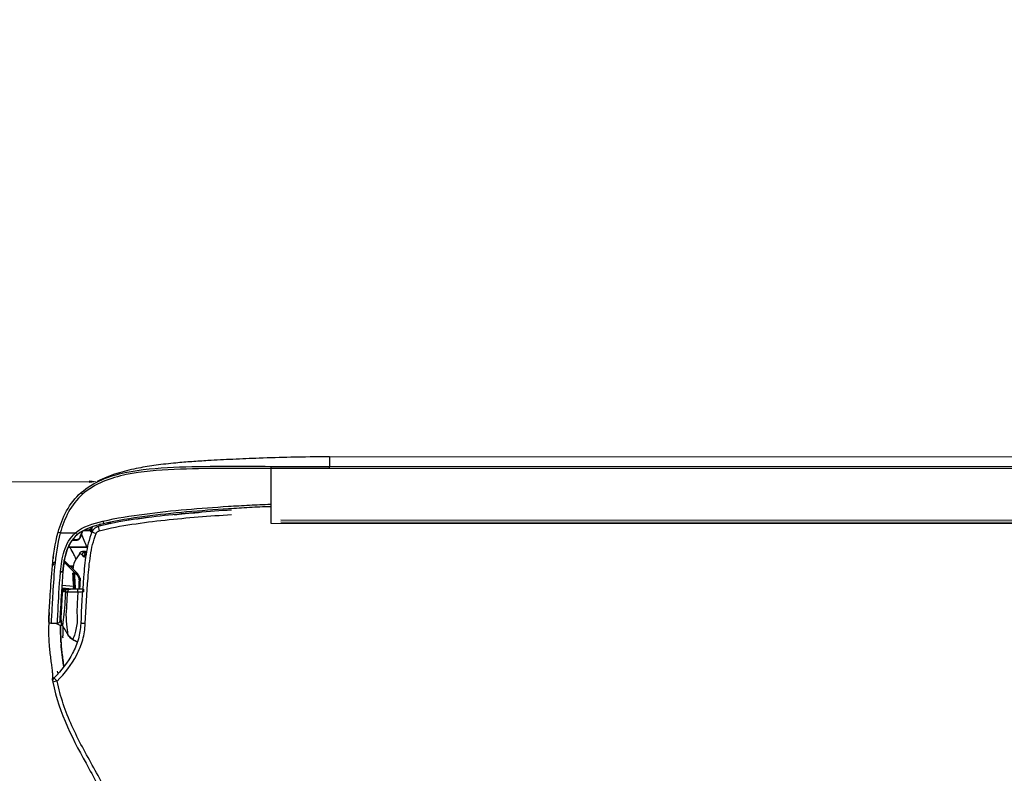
# Model space of a CAD drawing. Header units: millimetres. Extents: x -424979 to 718034, y -72486 to 344972.
# Tile 216 of 256: x 584740 to 585234, y 145477 to 145855. Entities that reach past the tile are written whole.
import ezdxf
from ezdxf import colors
from ezdxf.entities.mleader import LeaderData, LeaderLine
from ezdxf.math import Vec2, Vec3
from ezdxf.xclip import XClip

# ---------------------------------------------------------------- set-up
doc = ezdxf.new("R2010")
doc.units = ezdxf.units.MM
doc.header["$MEASUREMENT"] = 0
doc.header["$XCLIPFRAME"] = 0
doc.layers.add('IS_KLIM Opis_Średnice', color=7, linetype='Continuous', lineweight=9)
doc.layers.add('SKAN - RZUT_7_0_Nr_pióra__1', color=7, linetype='Continuous', lineweight=13)
doc.layers.add('IS_KLIM_urządzenia', color=3, linetype='Continuous')
doc.layers.add('Rysunki i obrazki', color=7, linetype='Continuous')
picture_1 = doc.add_image_def('image7.tif', size_in_pixel=(14115, 7016))

# ---------------------------------------------------------------- blocks, each defined once
blk = doc.blocks.new('Rysunek_7_7', base_point=(-247133.12, 120862.67))
at = {"layer": 'SKAN - RZUT_7_0_Nr_pióra__1', "color": 7, "lineweight": 13}
image = blk.add_image(picture_1, insert=(-306883.09, 91162.66), size_in_units=(119499.94, 59400.02), dxfattribs=at)
image.set_boundary_path([(-0.5, -0.5), (14114.5, 7015.5)])
blk = doc.blocks.new('G$CFEA986A8')
at = {"layer": 'IS_KLIM_urządzenia', "linetype": 'Continuous'}
for p, q in [((960.8, 27.59), (960.8, 27.59)), ((960.8, 27.59), (960.8, 27.58)), ((960.8, 27.58), (960.8, 27.58)), ((962.82, 27.01), (965.29, 26.79)), ((965.33, 27.29), (963.06, 27.49)), ((965.34, 27.5), (963.25, 27.5)), ((963.62, 27.59), (963.77, 27.59)), ((963.77, 27.59), (963.62, 27.59)), ((963.62, 27.59), (963.62, 27.59)), ((963.62, 27.59), (963.62, 27.59)), ((963.78, 27.59), (963.64, 27.59)), ((963.65, 27.59), (963.64, 27.59)), ((963.64, 27.59), (963.65, 27.59)), ((964.65, 27.59), (963.77, 27.59)), ((964.65, 27.59), (963.78, 27.59)), ((963.81, 27.59), (964.11, 27.59)), ((964.11, 27.59), (963.81, 27.59)), ((964.65, 27.59), (963.82, 27.59)), ((963.82, 27.59), (963.82, 27.59)), ((963.96, 27.59), (964.65, 27.59)), ((963.96, 27.59), (963.96, 27.59)), ((964.65, 27.59), (963.96, 27.59)), ((963.96, 27.59), (964.65, 27.59)), ((963.96, 27.59), (963.96, 27.59)), ((964.65, 27.59), (963.96, 27.59)), ((964.64, 27.59), (964.65, 27.59)), ((965.15, 28.07), (964.65, 27.59)), ((964.65, 27.59), (965.09, 28)), ((965.09, 28), (964.65, 27.59)), ((965.08, 27.99), (964.65, 27.59)), ((964.66, 27.6), (964.65, 27.59)), ((964.65, 27.59), (964.66, 27.6)), ((964.65, 27.59), (964.65, 27.59)), ((964.65, 27.58), (964.65, 27.59)), ((964.65, 27.59), (964.65, 27.59)), ((964.65, 27.59), (964.65, 27.59)), ((964.65, 27.59), (964.65, 27.59)), ((964.65, 27.59), (964.65, 27.59)), ((964.65, 27.59), (964.65, 27.59)), ((964.65, 27.59), (964.65, 27.59)), ((964.65, 27.58), (964.65, 27.58)), ((965.08, 28), (964.75, 27.68)), ((964.76, 27.69), (965.08, 27.99)), ((965.13, 27.95), (965.13, 27.96)), ((965.13, 27.94), (965.13, 27.94)), ((965.13, 27.94), (965.13, 27.94)), ((962.04, 24.32), (962.13, 24.22)), ((962.13, 24.22), (964.85, 21.51)), ((962.13, 24.22), (962.49, 24.22)), ((962.49, 24.22), (962.22, 24.49)), ((964.88, 21.83), (962.49, 24.22)), ((962.49, 24.22), (962.63, 24.22)), ((46.52, 13.96), (921.55, 13.84)), ((48.58, 13.7), (919.48, 13.58)), ((919.48, 13.06), (48.58, 13.18)), ((921.53, 13.84), (921.53, 2.34)), ((58.74, 2.46), (909.33, 2.34)), ((58.73, 0), (909.33, -0.12)), ((909.33, 1.87), (58.74, 1.98))]:
    blk.add_line(p, q, dxfattribs=at)
for centre, radius, start, end in [((966.23, 46.82), 1, 314.7826, 11.7219), ((965.57, 23.69), 0.5, 174.3028, 174.8572)]:
    blk.add_arc(centre, radius, start, end, dxfattribs=at)
at = {"layer": 'IS_KLIM_urządzenia', "linetype": 'Continuous', "extrusion": (0, 0, -1)}
for centre, start, end in [((-966.24, 34.23), 2.819, 90), ((-967.54, 34.23), 90, 182.7932)]:
    blk.add_arc(centre, 0.5, start, end, dxfattribs=at)
at = {"layer": 'IS_KLIM_urządzenia', "linetype": 'Continuous'}
for centre, major_axis, ratio, start_param, end_param in [((966.23, 46.82), (-0.979, -0.203), 0.056856, 1.631801, 3.141593), ((966.23, 46.82), (-0.704, 0.71), 0.020204, 3.141593, 4.63148), ((960.36, 34.82), (0.999, -0.049), 0.051256, 4.768713, 6.283185), ((960.36, 34.78), (0.999, -0.047), 0.051373, 4.768607, 6.283185), ((960.8, 28.09), (0, 0.5), 0.002816, 3.141639, 4.764644), ((961.96, 28.09), (0, 0.5), 0.000868, 1.518284, 3.141546), ((963.62, 27.79), (0, -0.2), 0.000013, 0.000046, 1.220385), ((963.74, 28.09), (0, 0.5), 0.707175, 3.141658, 4.713759), ((964.1, 27.28), (-0.499, -0.033), 0.703948, 5.100293, 5.413725), ((964.11, 27.79), (0, 0.2), 0.000013, 3.141639, 4.361977), ((964.21, 28.09), (0, 0.5), 0.707187, 3.141658, 4.713902), ((961.71, 25.79), (-0.25, 0.009), 0.004928, 4.721292, 6.283312), ((962.22, 24.49), (0.177, 0.177), 0.009872, 1.573264, 3.141593), ((965.57, 23.69), (0.498, -0.05), 0.399009, 1.576336, 3.142289), ((965.57, 23.69), (0.498, -0.045), 0.399039, 1.572475, 3.141593), ((965.57, 23.75), (0.498, -0.042), 0.40242, 1.570829, 3.141593), ((960.03, 20.77), (-0.282, 0.413), 0.898755, 3.126761, 4.122323), ((960.3, 20.73), (0.367, 0.34), 0.8822, 4.14442, 5.443074), ((966.78, 22.67), (-0.498, 0.048), 0.655613, 1.68664, 3.142509), ((960.62, 20.38), (0.376, 0.33), 0.885836, 4.168001, 5.478744), ((961.57, 16.6), (-0.192, 0.056), 0.184381, 0, 0.981312), ((962.34, 17.18), (0, 0.2), 0.576627, 0, 1.56207), ((957.43, 15.43), (0.263, -0.965), 0.021464, 0, 1.498233), ((958.09, 16.02), (0.925, -0.381), 0.043497, 4.774575, 6.283185), ((959.1, 15.2), (0.191, 0.059), 0.212832, 0.62596, 2.147611), ((959.27, 14.73), (-0.18, 0.087), 0.196125, 0, 1.166038), ((959.21, 15.5), (-0.19, -0.061), 0.210046, 3.10566, 3.756008), ((959.99, 15.18), (0, 0.2), 0.433029, 0, 1.56207), ((962.44, 15.81), (0.326, -0.379), 0.006066, 3.141593, 4.776304), ((965.61, 15.81), (-0.482, 0.133), 0.040619, 1.62052, 3.141593), ((956.69, 13.39), (0.117, -0.486), 0.019962, 1.512141, 3.141593), ((960.96, 7.75), (-0.331, 0.375), 0.006851, 1.634627, 3.141593), ((921.53, 2.37), (0, 0.5), 0.000014, 1.623156, 3.109817)]:
    blk.add_ellipse(centre, major_axis=major_axis, ratio=ratio, start_param=start_param, end_param=end_param, dxfattribs=at)
at = {"layer": 'IS_KLIM_urządzenia', "linetype": 'Continuous', "extrusion": (0, 0, -1)}
for centre, major_axis, ratio, start_param, end_param in [((964.05, 27.59), (-0.725, 0), 0.000047, 1.659786, 2.553482), ((964.05, 27.59), (-0.725, 0), 0.000047, 3.72973, 4.623425), ((964.65, 28.09), (0.266, -0.423), 1, 5.550236, 6.844477)]:
    blk.add_ellipse(centre, major_axis=major_axis, ratio=ratio, start_param=start_param, end_param=end_param, dxfattribs=at)
at = {"layer": 'IS_KLIM_urządzenia', "linetype": 'Continuous'}
for points, knots in [([(954.75, 84.14), (954.63, 82.47), (954.61, 80.8), (954.69, 77.48), (954.82, 75.82), (955.37, 72.52), (955.81, 70.89), (957.03, 67.83), (957.82, 66.37), (960.23, 62.03), (961.84, 59.14), (964.54, 53.15), (965.62, 50.05), (966.3, 46.78)], [0, 0, 0, 0, 0.125, 0.125, 0.25, 0.25, 0.375, 0.375, 0.5, 0.5, 0.75, 0.75, 1, 1, 1, 1]), ([(967.2, 47.03), (965.86, 53.51), (962.85, 59.33), (958.84, 66.5), (958.05, 67.93), (956.79, 70.95), (956.34, 72.56), (955.76, 75.84), (955.63, 77.48), (955.55, 80.78), (955.57, 82.47), (955.68, 84.1)], [0, 0, 0, 0, 0.5, 0.5, 0.625, 0.625, 0.75, 0.75, 0.875, 0.875, 1, 1, 1, 1]), ([(966.3, 46.78), (964.67, 45.16), (963.24, 43.34), (961.67, 40.33), (961.23, 39.26), (960.62, 37.05), (960.47, 35.91), (960.41, 34.77)], [0, 0, 0, 0, 0.5, 0.5, 0.75, 0.75, 1, 1, 1, 1]), ([(961.36, 34.77), (961.41, 35.86), (961.55, 36.93), (962.13, 39.01), (962.55, 40.02), (964.04, 42.86), (965.39, 44.59), (966.93, 46.11)], [0, 0, 0, 0, 0.25, 0.25, 0.5, 0.5, 1, 1, 1, 1]), ([(967.94, 32.46), (967.98, 33.04), (968.04, 34.37), (968.09, 36.58), (968.01, 38.79), (967.83, 40.67), (967.66, 42.07), (967.47, 43.41), (967.32, 44.56), (967.24, 45.44), (967.23, 46.03), (967.25, 46.23), (967.27, 46.26)], [0, 0, 0, 0, 0.115267, 0.254457, 0.395518, 0.463491, 0.528201, 0.59274, 0.664878, 0.754718, 0.87115, 1, 1, 1, 1]), ([(967.3, 46.34), (967.3, 46.34), (967.31, 46.4), (967.29, 46.6), (967.29, 46.62), (967.29, 46.62)], [0, 0, 0, 0, 0.020014, 0.885037, 1, 1, 1, 1]), ([(965.56, 35.11), (965.56, 35.53), (965.57, 36.73), (965.52, 38.45), (965.36, 40.28), (965.19, 41.69), (965.03, 42.84), (964.95, 43.45), (964.92, 43.67)], [0, 0, 0, 0, 0.166496, 0.472954, 0.620259, 0.762905, 0.910022, 1, 1, 1, 1]), ([(961.96, 28.12), (962.02, 29.2), (962.07, 30.28), (962.16, 31.9), (962.19, 32.44), (962.06, 33.52), (962.05, 34.06), (962.26, 35.6), (962.42, 36.56), (962.87, 37.76), (963, 38.06), (963.01, 38.08)], [0, 0, 0, 0, 0.25, 0.25, 0.375, 0.375, 0.5, 0.5, 0.75, 0.75, 1, 1, 1, 1]), ([(964.07, 37.1), (963.98, 37.24), (963.79, 37.51), (963.45, 37.81), (963.16, 38.01), (963.04, 38.08), (963, 38.1)], [0, 0, 0, 0, 0.309065, 0.631823, 0.868077, 1, 1, 1, 1]), ([(964.07, 37.09), (963.98, 37.24), (963.78, 37.5), (963.44, 37.81), (963.16, 38), (963.05, 38.06), (963.01, 38.08)], [0, 0, 0, 0, 0.319138, 0.64537, 0.882709, 1, 1, 1, 1]), ([(964.04, 37.07), (964.04, 37.05), (964.05, 36.71), (964.19, 35.39), (964.31, 34.5), (964.4, 32.69), (964.28, 31.78), (964.18, 29.94), (964.14, 29.01), (964.09, 28.09)], [0, 0, 0, 0, 0.25, 0.25, 0.5, 0.5, 0.75, 0.75, 1, 1, 1, 1]), ([(965.05, 37.8), (965.06, 37.67), (965.08, 37.54), (965.1, 37.37), (965.1, 37.34), (965.1, 37.31)], [0, 0, 0, 0, 0.794972, 0.794972, 1, 1, 1, 1]), ([(964.56, 28.09), (964.61, 29), (964.65, 29.9), (964.75, 31.71), (964.82, 32.66), (965.03, 34.22), (965.11, 34.83), (965.16, 35.22), (965.17, 35.23), (965.17, 35.22), (965.17, 35.22), (965.17, 35.22)], [0, 0, 0, 0, 0.284008, 0.284008, 0.568016, 0.568016, 0.852024, 0.852024, 0.994028, 0.994028, 1, 1, 1, 1]), ([(965.46, 34.09), (965.46, 34.09), (965.46, 34.09), (965.46, 34.09), (965.46, 34.13), (965.46, 34.18), (965.46, 34.24), (965.45, 34.36), (965.43, 34.59), (965.34, 34.9), (965.23, 35.11), (965.15, 35.22)], [0, 0, 0, 0, 0.001602, 0.502486, 0.642444, 0.701637, 0.729046, 0.756167, 0.815817, 0.90057, 1, 1, 1, 1]), ([(965.16, 35.25), (965.59, 35.16), (966, 35.01), (966.42, 34.77), (966.45, 34.76), (966.47, 34.74)], [0, 0, 0, 0, 0.941622, 0.941622, 1, 1, 1, 1]), ([(965.16, 35.22), (965.2, 35.15), (965.31, 34.98), (965.39, 34.73), (965.43, 34.55), (965.44, 34.49)], [0, 0, 0, 0, 0.324072, 0.765618, 1, 1, 1, 1]), ([(965.46, 34.03), (965.46, 34.06), (965.46, 34.12), (965.46, 34.12), (965.46, 34.12), (965.46, 34.13), (965.46, 34.13), (965.46, 34.15), (965.46, 34.19), (965.46, 34.32), (965.43, 34.62), (965.36, 34.97), (965.2, 35.18), (965.16, 35.22)], [0, 0, 0, 0, 0.103876, 0.340883, 0.382554, 0.387142, 0.39037, 0.395164, 0.414092, 0.462737, 0.590801, 0.905937, 1, 1, 1, 1]), ([(960.41, 34.72), (960.26, 31.56), (960.06, 28.4), (959.71, 23.67), (959.56, 22.09), (959.07, 18.98), (958.75, 17.44), (958.13, 15.95)], [0, 0, 0, 0, 0.5, 0.5, 0.75, 0.75, 1, 1, 1, 1]), ([(959.02, 15.64), (959.64, 17.15), (959.98, 18.72), (960.49, 21.88), (960.64, 23.48), (961.01, 28.3), (961.2, 31.53), (961.35, 34.73)], [0, 0, 0, 0, 0.25, 0.25, 0.5, 0.5, 1, 1, 1, 1]), ([(960.41, 34.77), (960.41, 34.77), (960.41, 34.77), (960.41, 34.75), (960.41, 34.74), (960.41, 34.72)], [0, 0, 0, 0, 0.001414, 0.001414, 1, 1, 1, 1]), ([(961.35, 34.73), (961.35, 34.73), (961.35, 34.73), (961.35, 34.74), (961.36, 34.76), (961.36, 34.77)], [0, 0, 0, 0, 0.001471, 0.001471, 1, 1, 1, 1]), ([(965.08, 23.79), (965.34, 26.88), (965.47, 29.57), (965.69, 33.25), (965.74, 34.25), (965.74, 34.25)], [0, 0, 0, 0, 0.500106, 0.500106, 1, 1, 1, 1]), ([(965.46, 34.05), (965.46, 34.04), (965.46, 34.03), (965.45, 33.91), (965.44, 33.65), (965.38, 32.61), (965.33, 31.63), (965.24, 29.85), (965.2, 28.96), (965.15, 28.07)], [0, 0, 0, 0, 0.02439, 0.02439, 0.219512, 0.219512, 0.609756, 0.609756, 1, 1, 1, 1]), ([(966.24, 34.73), (966.24, 34.73), (966.19, 33.69), (965.98, 29.9), (965.85, 27.14), (965.59, 23.95)], [0, 0, 0, 0, 0.5, 0.5, 1, 1, 1, 1]), ([(965.63, 15.79), (966.27, 18.17), (966.59, 20.61), (967.02, 25.18), (967.13, 27.31), (967.34, 30.85), (967.42, 32.29), (967.52, 34.22), (967.54, 34.73), (967.54, 34.73)], [0, 0, 0, 0, 0.25, 0.25, 0.5, 0.5, 0.75, 0.75, 1, 1, 1, 1]), ([(968.04, 34.21), (968.04, 34.21), (968.01, 33.7), (967.91, 31.81), (967.82, 30.4), (967.61, 26.94), (967.5, 24.85), (967.06, 20.38), (966.74, 18), (966.09, 15.68)], [0, 0, 0, 0, 0.25, 0.25, 0.5, 0.5, 0.75, 0.75, 1, 1, 1, 1]), ([(967.95, 32.55), (967.95, 32.54), (967.95, 32.54), (967.95, 32.53), (967.95, 32.53), (967.95, 32.53), (967.95, 32.52), (967.95, 32.52)], [0, 0, 0, 0, 0.491862, 0.491862, 0.745898, 0.745898, 1, 1, 1, 1]), ([(961.96, 28.12), (961.63, 28.12), (961.3, 28.12), (960.91, 28.12), (960.86, 28.12), (960.81, 28.12)], [0, 0, 0, 0, 0.8646, 0.8646, 1, 1, 1, 1]), ([(961.52, 27.59), (961.52, 27.5), (961.51, 27.41), (961.49, 26.81), (961.47, 26.31), (961.46, 25.8)], [0, 0, 0, 0, 0.152905, 0.152905, 1, 1, 1, 1]), ([(961.63, 27.59), (961.65, 27.59), (961.67, 27.59), (961.77, 27.59), (961.86, 27.59), (962.03, 27.59), (962.11, 27.59), (962.18, 27.59), (962.19, 27.59), (962.2, 27.59)], [0, 0, 0, 0, 0.082278, 0.082278, 0.515336, 0.515336, 0.94848, 0.94848, 1, 1, 1, 1]), ([(961.7, 25.79), (961.71, 25.96), (961.72, 26.13), (961.74, 26.73), (961.75, 27.16), (961.77, 27.59)], [0, 0, 0, 0, 0.277754, 0.277754, 1, 1, 1, 1]), ([(964.09, 28.09), (963.86, 28.1), (963.57, 28.1), (962.96, 28.11), (962.63, 28.11), (962.19, 28.12), (962.07, 28.12), (961.96, 28.12)], [0, 0, 0, 0, 0.429825, 0.429825, 0.859756, 0.859756, 1, 1, 1, 1]), ([(961.96, 27.59), (962.06, 27.59), (962.15, 27.59), (962.52, 27.59), (962.8, 27.59), (963.31, 27.59), (963.54, 27.59), (963.74, 27.59)], [0, 0, 0, 0, 0.140214, 0.140214, 0.570124, 0.570124, 1, 1, 1, 1]), ([(962.2, 27.59), (962.36, 27.59), (962.53, 27.59), (963.01, 27.59), (963.32, 27.59), (963.62, 27.59)], [0, 0, 0, 0, 0.351844, 0.351844, 1, 1, 1, 1]), ([(962.41, 27.59), (962.46, 26.77), (962.51, 25.96), (962.59, 24.83), (962.61, 24.52), (962.63, 24.22)], [0, 0, 0, 0, 0.726529, 0.726529, 1, 1, 1, 1]), ([(962.85, 24.21), (962.84, 24.38), (962.82, 24.54), (962.77, 25.38), (962.73, 26.04), (962.67, 27), (962.65, 27.3), (962.63, 27.59)], [0, 0, 0, 0, 0.147619, 0.147619, 0.738093, 0.738093, 1, 1, 1, 1]), ([(963.06, 27.49), (963.03, 27.49), (962.99, 27.48), (962.93, 27.44), (962.9, 27.41), (962.86, 27.33), (962.84, 27.29), (962.82, 27.19), (962.81, 27.14), (962.81, 27.06), (962.81, 27.04), (962.82, 27.01)], [0, 0, 0, 0, 0.247479, 0.247479, 0.496795, 0.496795, 0.717384, 0.717384, 0.907765, 0.907765, 1, 1, 1, 1]), ([(963.62, 27.59), (963.63, 27.59), (963.63, 27.59), (963.63, 27.59), (963.64, 27.59), (963.67, 27.59), (963.7, 27.59), (963.73, 27.59), (963.74, 27.59), (963.75, 27.59)], [0, 0, 0, 0, 0.03684, 0.03684, 0.184198, 0.184198, 0.773632, 0.773632, 1, 1, 1, 1]), ([(963.62, 27.59), (963.64, 27.59), (963.66, 27.59), (963.7, 27.59), (963.73, 27.59), (963.76, 27.59), (963.77, 27.59), (963.78, 27.59)], [0, 0, 0, 0, 0.33263, 0.33263, 0.794188, 0.794188, 1, 1, 1, 1]), ([(963.62, 27.59), (963.63, 27.59), (963.63, 27.59), (963.64, 27.59), (963.64, 27.59), (963.67, 27.59), (963.7, 27.59), (963.76, 27.59), (963.79, 27.59), (963.82, 27.59)], [0, 0, 0, 0, 0.02531, 0.02531, 0.126549, 0.126549, 0.531507, 0.531507, 1, 1, 1, 1]), ([(963.78, 27.59), (963.77, 27.59), (963.76, 27.59), (963.72, 27.59), (963.68, 27.59), (963.65, 27.59)], [0, 0, 0, 0, 0.257776, 0.257776, 1, 1, 1, 1]), ([(963.65, 27.59), (963.66, 27.59), (963.67, 27.59), (963.72, 27.59), (963.75, 27.59), (963.78, 27.59)], [0, 0, 0, 0, 0.26079, 0.26079, 1, 1, 1, 1]), ([(964.21, 27.59), (964.25, 27.59), (964.29, 27.59), (964.43, 27.59), (964.51, 27.59), (964.62, 27.59), (964.65, 27.59), (964.65, 27.59)], [0, 0, 0, 0, 0.140473, 0.140473, 0.570712, 0.570712, 1, 1, 1, 1]), ([(964.21, 27.58), (964.25, 27.58), (964.28, 27.58), (964.42, 27.58), (964.51, 27.58), (964.62, 27.58), (964.65, 27.58), (964.65, 27.58)], [0, 0, 0, 0, 0.140333, 0.140333, 0.570144, 0.570144, 1, 1, 1, 1]), ([(965.15, 28.07), (965.15, 28.07), (965.11, 28.07), (964.96, 28.08), (964.85, 28.08), (964.67, 28.09), (964.62, 28.09), (964.56, 28.09)], [0, 0, 0, 0, 0.429933, 0.429933, 0.859697, 0.859697, 1, 1, 1, 1]), ([(964.84, 27.63), (964.84, 27.63), (964.83, 27.62), (964.81, 27.61), (964.8, 27.61), (964.76, 27.6), (964.72, 27.59), (964.67, 27.59), (964.66, 27.59), (964.65, 27.59)], [0, 0, 0, 0, 0.370218, 0.370218, 0.528672, 0.528672, 0.919032, 0.919032, 1, 1, 1, 1]), ([(961.46, 25.8), (961.45, 25.7), (961.46, 25.6), (961.49, 25.29), (961.56, 25.06), (961.74, 24.69), (961.85, 24.53), (962, 24.36), (962.02, 24.34), (962.04, 24.32)], [0, 0, 0, 0, 0.177731, 0.177731, 0.59018, 0.59018, 0.940555, 0.940555, 1, 1, 1, 1]), ([(962.22, 24.49), (962.08, 24.63), (961.96, 24.8), (961.79, 25.15), (961.74, 25.34), (961.71, 25.62), (961.7, 25.71), (961.7, 25.79)], [0, 0, 0, 0, 0.410681, 0.410681, 0.822529, 0.822529, 1, 1, 1, 1]), ([(962.11, 16.19), (963.2, 17.13), (963.9, 18.42), (964.76, 21.07), (964.95, 22.43), (965.07, 23.73)], [0, 0, 0, 0, 0.5, 0.5, 1, 1, 1, 1]), ([(965.59, 23.89), (965.46, 22.49), (965.26, 21.03), (964.35, 18.18), (963.6, 16.81), (962.45, 15.79)], [0, 0, 0, 0, 0.5, 0.5, 1, 1, 1, 1]), ([(962.63, 24.22), (962.65, 24.22), (962.68, 24.21), (962.74, 24.21), (962.76, 24.21), (962.8, 24.21), (962.82, 24.21), (962.84, 24.21), (962.84, 24.21), (962.85, 24.21)], [0, 0, 0, 0, 0.315815, 0.315815, 0.631664, 0.631664, 0.946964, 0.946964, 1, 1, 1, 1]), ([(962.77, 22.21), (962.82, 22.35), (962.87, 22.55), (962.93, 22.97), (962.95, 23.17), (962.97, 23.39)], [0, 0, 0, 0, 0.583115, 0.583115, 1, 1, 1, 1]), ([(962.85, 24.21), (962.86, 24.21), (962.88, 24.21), (962.93, 24.21), (962.96, 24.21), (963, 24.21)], [0, 0, 0, 0, 0.325415, 0.325415, 1, 1, 1, 1]), ([(965.07, 23.73), (965.07, 23.69), (965.06, 23.65), (965.05, 23.52), (965.04, 23.43), (965.02, 23.17), (965, 23.02), (964.95, 22.61), (964.91, 22.36), (964.82, 21.77), (964.76, 21.43), (964.53, 20.35), (964.32, 19.62), (963.81, 18.4), (963.54, 17.9), (963.22, 17.43)], [0, 0, 0, 0, 0.01825, 0.01825, 0.060304, 0.060304, 0.132525, 0.132525, 0.246095, 0.246095, 0.402611, 0.402611, 0.74532, 0.74532, 1, 1, 1, 1]), ([(960.77, 20.72), (960.77, 20.72), (960.76, 20.73), (960.71, 20.77), (960.67, 20.79), (960.58, 20.79), (960.53, 20.78), (960.49, 20.75)], [0, 0, 0, 0, 0.062565, 0.062565, 0.548357, 0.548357, 1, 1, 1, 1]), ([(962.31, 21.21), (962.46, 20.92), (962.62, 20.62), (963.03, 19.85), (963.28, 19.36), (963.53, 18.88)], [0, 0, 0, 0, 0.379029, 0.379029, 1, 1, 1, 1]), ([(966.78, 22.01), (966.78, 22.01), (966.84, 22), (966.95, 22.03), (967.07, 22.1), (967.16, 22.19), (967.21, 22.27), (967.24, 22.34), (967.25, 22.39), (967.26, 22.43), (967.26, 22.44), (967.26, 22.45), (967.26, 22.45), (967.26, 22.45), (967.26, 22.46), (967.26, 22.46), (967.26, 22.46)], [0, 0, 0, 0, 0.014957, 0.230647, 0.404323, 0.550842, 0.673461, 0.771778, 0.844068, 0.888574, 0.900891, 0.909159, 0.918712, 0.93551, 0.981208, 1, 1, 1, 1]), ([(967.28, 22.63), (967.28, 22.59), (967.27, 22.55), (967.27, 22.49), (967.26, 22.47), (967.26, 22.46), (967.26, 22.46), (967.26, 22.46)], [0, 0, 0, 0, 0.498718, 0.498718, 0.99668, 0.99668, 1, 1, 1, 1]), ([(967.26, 22.46), (967.26, 22.46), (967.26, 22.46), (967.26, 22.47), (967.27, 22.49), (967.27, 22.53), (967.27, 22.55), (967.27, 22.58)], [0, 0, 0, 0, 0.000031, 0.000031, 0.61098, 0.61098, 1, 1, 1, 1]), ([(963.92, 18.68), (963.54, 18.68), (963.16, 18.68), (962.34, 18.68), (961.91, 18.68), (961.21, 18.68), (960.95, 18.68), (960.49, 18.68), (960.29, 18.68), (960.1, 18.68)], [0, 0, 0, 0, 0.296997, 0.296997, 0.640532, 0.640532, 0.845161, 0.845161, 1, 1, 1, 1]), ([(960.1, 18.68), (960.27, 18.25), (960.44, 17.81), (960.79, 16.91), (960.98, 16.43), (961.16, 15.96)], [0, 0, 0, 0, 0.478968, 0.478968, 1, 1, 1, 1]), ([(960.12, 18.88), (960.23, 18.88), (960.34, 18.88), (960.88, 18.88), (961.32, 18.88), (961.94, 18.88), (962.11, 18.88), (962.86, 18.88), (963.43, 18.88), (964, 18.88)], [0, 0, 0, 0, 0.084494, 0.084494, 0.422472, 0.422472, 0.560579, 0.560579, 1, 1, 1, 1]), ([(960.15, 19.88), (960.2, 19.89), (960.24, 19.89), (960.42, 19.9), (960.55, 19.92), (960.67, 19.93)], [0, 0, 0, 0, 0.263267, 0.263267, 1, 1, 1, 1]), ([(961.01, 19.71), (960.99, 19.7), (960.97, 19.7), (960.86, 19.72), (960.76, 19.8), (960.67, 19.93)], [0, 0, 0, 0, 0.175003, 0.175003, 1, 1, 1, 1]), ([(961.01, 19.74), (961.09, 19.73), (961.31, 19.75), (961.54, 19.93), (961.64, 20.09), (961.66, 20.13)], [0, 0, 0, 0, 0.289751, 0.808576, 1, 1, 1, 1]), ([(961.09, 20.37), (961.18, 20.27), (961.28, 20.21), (961.49, 20.18), (961.61, 20.24), (961.71, 20.35)], [0, 0, 0, 0, 0.456839, 0.456839, 1, 1, 1, 1]), ([(961.38, 16.66), (961.41, 16.76), (961.46, 16.86), (961.57, 17.03), (961.64, 17.1), (961.8, 17.23), (961.89, 17.28), (962.1, 17.36), (962.22, 17.38), (962.34, 17.38)], [0, 0, 0, 0, 0.230955, 0.230955, 0.455697, 0.455697, 0.706422, 0.706422, 1, 1, 1, 1]), ([(962.23, 17.18), (962.13, 17.18), (962.04, 17.16), (961.87, 17.1), (961.79, 17.06), (961.67, 16.96), (961.61, 16.9), (961.52, 16.77), (961.48, 16.69), (961.46, 16.61)], [0, 0, 0, 0, 0.299295, 0.299295, 0.552236, 0.552236, 0.775182, 0.775182, 1, 1, 1, 1]), ([(963.03, 17.18), (962.84, 17.18), (962.66, 17.18), (962.39, 17.18), (962.31, 17.18), (962.23, 17.18)], [0, 0, 0, 0, 0.696556, 0.696556, 1, 1, 1, 1]), ([(962.34, 17.38), (962.45, 17.38), (962.56, 17.38), (962.84, 17.38), (963.01, 17.38), (963.18, 17.38)], [0, 0, 0, 0, 0.390013, 0.390013, 1, 1, 1, 1]), ([(957.47, 15.37), (955.22, 14.75), (952.93, 14.35), (948.34, 13.64), (946.03, 13.36), (939.09, 12.61), (934.45, 12.24), (929.8, 11.96)], [0, 0, 0, 0, 0.25, 0.25, 0.5, 0.5, 1, 1, 1, 1]), ([(929.86, 11.03), (934.54, 11.32), (939.21, 11.68), (946.19, 12.44), (948.51, 12.73), (953.12, 13.44), (955.43, 13.85), (957.69, 14.47)], [0, 0, 0, 0, 0.5, 0.5, 0.75, 0.75, 1, 1, 1, 1]), ([(958.13, 15.95), (958.09, 15.85), (958.03, 15.75), (957.88, 15.59), (957.79, 15.51), (957.62, 15.42), (957.55, 15.39), (957.47, 15.37)], [0, 0, 0, 0, 0.368676, 0.368676, 0.737518, 0.737518, 1, 1, 1, 1]), ([(957.69, 14.47), (957.85, 14.51), (958, 14.57), (958.33, 14.76), (958.51, 14.9), (958.81, 15.23), (958.93, 15.43), (959.02, 15.64)], [0, 0, 0, 0, 0.262451, 0.262451, 0.631307, 0.631307, 1, 1, 1, 1]), ([(959.09, 14.81), (959.03, 14.7), (958.97, 14.58), (958.89, 14.43), (958.88, 14.39), (958.86, 14.36)], [0, 0, 0, 0, 0.758703, 0.758703, 1, 1, 1, 1]), ([(959.09, 14.81), (959.14, 14.92), (959.2, 15.01), (959.36, 15.16), (959.45, 15.23), (959.64, 15.32), (959.75, 15.36), (959.91, 15.38), (959.95, 15.38), (959.99, 15.38)], [0, 0, 0, 0, 0.291856, 0.291856, 0.579131, 0.579131, 0.886367, 0.886367, 1, 1, 1, 1]), ([(959.9, 15.18), (959.87, 15.18), (959.84, 15.18), (959.71, 15.16), (959.63, 15.14), (959.47, 15.06), (959.4, 15.01), (959.28, 14.88), (959.22, 14.81), (959.18, 14.73)], [0, 0, 0, 0, 0.114875, 0.114875, 0.424433, 0.424433, 0.71152, 0.71152, 1, 1, 1, 1]), ([(959.99, 15.38), (960.11, 15.38), (960.23, 15.38), (960.55, 15.38), (960.74, 15.38), (960.94, 15.38)], [0, 0, 0, 0, 0.379834, 0.379834, 1, 1, 1, 1]), ([(960.98, 7.72), (962.17, 8.78), (963.14, 10.05), (964.66, 12.8), (965.21, 14.27), (965.63, 15.79)], [0, 0, 0, 0, 0.5, 0.5, 1, 1, 1, 1]), ([(966.09, 15.68), (965.66, 14.11), (965.09, 12.61), (963.52, 9.78), (962.52, 8.46), (961.29, 7.38)], [0, 0, 0, 0, 0.5, 0.5, 1, 1, 1, 1]), ([(965.63, 15.79), (964.68, 15.79), (963.74, 15.79), (962.68, 15.79), (962.57, 15.79), (962.45, 15.79)], [0, 0, 0, 0, 0.894615, 0.894615, 1, 1, 1, 1]), ([(921.68, 10.32), (923.14, 10.32), (924.6, 10.43), (927.53, 10.58), (928.99, 10.67), (933.37, 10.94), (936.29, 11.16), (942.12, 11.68), (945.03, 11.98), (950.83, 12.75), (953.72, 13.19), (956.57, 13.87)], [0, 0, 0, 0, 0.125, 0.125, 0.25, 0.25, 0.5, 0.5, 0.75, 0.75, 1, 1, 1, 1]), ([(956.7, 13.36), (953.84, 12.67), (950.94, 12.23), (945.12, 11.46), (942.19, 11.16), (936.34, 10.64), (933.41, 10.42), (929.01, 10.14), (927.55, 10.06), (924.61, 9.91), (923.15, 9.8), (921.68, 9.8)], [0, 0, 0, 0, 0.25, 0.25, 0.5, 0.5, 0.75, 0.75, 0.875, 0.875, 1, 1, 1, 1]), ([(946.91, 12.54), (947.25, 12.59), (947.6, 12.63), (948.23, 12.71), (948.52, 12.75), (949.02, 12.82), (949.22, 12.85), (949.52, 12.89), (949.61, 12.91), (949.66, 12.91), (949.67, 12.91), (949.67, 12.91)], [0, 0, 0, 0, 0.235675, 0.235675, 0.471347, 0.471347, 0.702455, 0.702455, 0.927895, 0.927895, 1, 1, 1, 1]), ([(941.83, 11.98), (941.83, 11.98), (940.36, 11.82), (937.4, 11.57), (936.9, 11.53), (936.37, 11.49)], [0, 0, 0, 0, 0.843393, 0.843393, 1, 1, 1, 1]), ([(921.53, 2.34), (928.28, 2.34), (935.04, 2.23), (945.16, 2.67), (948.53, 2.93), (955.11, 4.29), (958.41, 5.45), (960.98, 7.72)], [0, 0, 0, 0, 0.5, 0.5, 0.75, 0.75, 1, 1, 1, 1]), ([(961.29, 7.38), (958.75, 5.12), (955.39, 3.88), (948.76, 2.48), (945.36, 2.21), (935.15, 1.75), (928.34, 1.87), (921.53, 1.87)], [0, 0, 0, 0, 0.25, 0.25, 0.5, 0.5, 1, 1, 1, 1]), ([(909.33, -0.12), (912.02, -0.11), (916.93, -0.06), (923.67, 0.16), (929.46, 0.4), (934.16, 0.64), (938.14, 0.89), (941.72, 1.18), (945.46, 1.6), (949.41, 2.23), (953.39, 3.16), (956.26, 4.22), (957.73, 4.98), (957.91, 5.08)], [0, 0, 0, 0, 0.162416, 0.296482, 0.407414, 0.51304, 0.581672, 0.650774, 0.735588, 0.811186, 0.895706, 0.987614, 1, 1, 1, 1]), ([(921.53, 1.87), (921.2, 1.87), (920.86, 1.87), (919.2, 1.87), (917.86, 1.87), (914.13, 1.87), (911.73, 1.87), (909.33, 1.87)], [0, 0, 0, 0, 0.081967, 0.081967, 0.409835, 0.409835, 1, 1, 1, 1])]:
    blk.add_open_spline(points, degree=3, knots=knots, dxfattribs=at)
for points, degree in [([(966.94, 46.13), (967.09, 46.15), (967.24, 46.22), (967.29, 46.32)], 3), ([(967.29, 46.32), (967.31, 46.43), (967.3, 46.54), (967.28, 46.65)], 3), ([(967.29, 46.32), (967.29, 46.33), (967.3, 46.34), (967.3, 46.34)], 3), ([(964.94, 43.51), (965.19, 42.03), (965.36, 40.54), (965.46, 39.04)], 3), ([(966.26, 44.75), (966.23, 44.93), (966.2, 45.11), (966.17, 45.29)], 3), ([(963.02, 38.08), (962.56, 38.37), (962.05, 38.54)], 2), ([(963.01, 38.08), (962.7, 38.26), (962.38, 38.43), (962.05, 38.54)], 3), ([(963.01, 38.08), (963.43, 37.83), (963.78, 37.48), (964.04, 37.07)], 3), ([(965.18, 35.2), (964.59, 36.16), (964.01, 37.11)], 2), ([(965.07, 35.52), (965.08, 36.12), (965.09, 36.71), (965.1, 37.31)], 3), ([(965.48, 38.69), (965.55, 37.5), (965.57, 36.3), (965.55, 35.08)], 3), ([(965.76, 34.34), (965.65, 34.4), (965.55, 34.45), (965.44, 34.49)], 3), ([(966.24, 34.73), (966.67, 34.73), (967.1, 34.73), (967.54, 34.73)], 3), ([(967.95, 32.52), (967.94, 32.5), (967.94, 32.48), (967.94, 32.45)], 3), ([(960.8, 27.59), (961.08, 27.59), (961.36, 27.59), (961.63, 27.59)], 3), ([(960.8, 27.59), (961.19, 27.59), (961.58, 27.59), (961.96, 27.59)], 3), ([(960.8, 27.58), (961.04, 27.58), (961.28, 27.58), (961.52, 27.58)], 3), ([(960.8, 27.58), (961.04, 27.58), (961.28, 27.58), (961.52, 27.58)], 3), ([(962.82, 27.01), (962.88, 26.08), (962.94, 25.14), (963, 24.21)], 3), ([(963.12, 27.59), (963.12, 27.56), (963.12, 27.52), (963.12, 27.48)], 3), ([(963.61, 27.59), (963.61, 27.59), (963.62, 27.59), (963.62, 27.59)], 3), ([(963.61, 27.59), (963.62, 27.59), (963.62, 27.59), (963.62, 27.59)], 3), ([(963.62, 27.59), (964.65, 27.59)], 1), ([(963.62, 27.59), (963.62, 27.59), (963.62, 27.59), (963.62, 27.59)], 3), ([(963.62, 27.59), (963.62, 27.59), (963.62, 27.59), (963.62, 27.59)], 3), ([(963.62, 27.59), (963.62, 27.59), (963.62, 27.59), (963.62, 27.59)], 3), ([(964.65, 27.59), (963.72, 27.59)], 1), ([(963.74, 27.59), (963.9, 27.59), (964.05, 27.59), (964.21, 27.59)], 3), ([(963.75, 27.58), (964.65, 27.58)], 1), ([(963.82, 27.58), (963.95, 27.58), (964.08, 27.58), (964.21, 27.58)], 3), ([(964.07, 27.63), (964.08, 27.59), (964.07, 27.54), (964.07, 27.5)], 3), ([(964.56, 28.09), (964.41, 28.09), (964.25, 28.09), (964.09, 28.09)], 3), ([(964.84, 27.63), (964.84, 27.63), (964.84, 27.63)], 2), ([(961.46, 25.8), (961.45, 25.65), (961.45, 25.49), (961.44, 25.34)], 3), ([(961.44, 25.33), (961.45, 25.49), (961.45, 25.64), (961.46, 25.8)], 3), ([(961.44, 25.33), (961.44, 25.34), (961.44, 25.34), (961.44, 25.34)], 3), ([(961.44, 25.34), (961.44, 25.34), (961.44, 25.34), (961.44, 25.34)], 3), ([(961.53, 25.25), (961.5, 25.28), (961.47, 25.31), (961.44, 25.33)], 3), ([(963.68, 22.68), (963.41, 22.68), (963.15, 22.68), (962.88, 22.68)], 3), ([(962.91, 22.88), (963.1, 22.88), (963.29, 22.88), (963.48, 22.88)], 3), ([(964.99, 22.88), (965.02, 23.18), (965.05, 23.49), (965.08, 23.79)], 3), ([(965.08, 23.79), (965.07, 23.76), (965.07, 23.74)], 2), ([(965.59, 23.95), (965.59, 23.93), (965.59, 23.91), (965.59, 23.89)], 3), ([(960.77, 20.72), (960.88, 20.6), (960.99, 20.49), (961.09, 20.37)], 3), ([(961.71, 20.35), (962.17, 20.89), (962.5, 21.51), (962.77, 22.21)], 3), ([(967.08, 20.79), (967.09, 20.91), (967.11, 21.03), (967.12, 21.15)], 3), ([(960.36, 20.28), (960.28, 20.27), (960.21, 20.27), (960.13, 20.27)], 3), ([(960.32, 19.65), (961.01, 19.71)], 1), ([(960.67, 19.93), (960.57, 20.04), (960.47, 20.16), (960.36, 20.28)], 3), ([(960.96, 15.39), (961.12, 15.8), (961.26, 16.23), (961.38, 16.66)], 3), ([(961.46, 16.61), (961.35, 16.22), (961.22, 15.84), (961.09, 15.47)], 3), ([(956.57, 13.87), (958.54, 14.35), (960.56, 14.86), (962.11, 16.19)], 3), ([(962.45, 15.79), (960.85, 14.4), (958.75, 13.85), (956.7, 13.36)], 3), ([(958.86, 14.36), (958.94, 14.51), (959.01, 14.66), (959.09, 14.81)], 3), ([(958.99, 15.2), (958.96, 15.28), (958.94, 15.36), (958.91, 15.43)], 3), ([(959.13, 14.84), (959.07, 14.95), (959.03, 15.08), (958.99, 15.2)], 3), ([(959.14, 15.62), (959.18, 15.51), (959.21, 15.39), (959.25, 15.28)], 3), ([(959.25, 15.28), (959.29, 15.37), (959.32, 15.47), (959.36, 15.57)], 3), ([(959.25, 15.28), (959.26, 15.22), (959.28, 15.16), (959.3, 15.1)], 3), ([(959.47, 15.22), (959.43, 15.33), (959.39, 15.45), (959.36, 15.57)], 3), ([(960.55, 15.18), (960.34, 15.18), (960.12, 15.18), (959.9, 15.18)], 3), ([(951.29, 13.18), (951.31, 13.06), (951.34, 12.94), (951.37, 12.81)], 3), ([(955.23, 13.58), (955.2, 13.68), (955.18, 13.77), (955.15, 13.87)], 3), ([(955.37, 13.91), (955.39, 13.82), (955.42, 13.72), (955.44, 13.63)], 3), ([(955.66, 13.67), (955.63, 13.77), (955.61, 13.86), (955.58, 13.96)], 3), ([(955.71, 13.68), (955.63, 13.97)], 1), ([(957.22, 14.35), (957.26, 14.21), (957.31, 14.07), (957.35, 13.93)], 3), ([(961.43, 7.5), (961.59, 7.65), (961.75, 7.8), (961.9, 7.95)], 3), ([(909.33, 2.34), (909.33, 2.09), (909.33, 1.88), (909.33, 1.87)], 3), ([(909.33, 2.34), (913.4, 2.34), (917.46, 2.34), (921.53, 2.34)], 3), ([(909.33, -0.12), (909.33, -0.12), (909.33, 0.54), (909.33, 1.87)], 3)]:
    blk.add_open_spline(points, degree=degree, dxfattribs=at)

msp = doc.modelspace()

# ---------------------------------------------------------------- block references
at = {"layer": 'IS_KLIM_urządzenia', "xscale": 2.4, "yscale": 2.4, "zscale": 2.4, "rotation": 179.9922287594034}
msp.add_blockref('G$CFEA986A8', (587078.21, 145634.87), dxfattribs=at)
at = {"layer": 'Rysunki i obrazki', "color": 151, "linetype": 'Continuous', "lineweight": 20, "true_color": 0x80c2ff}
ref = msp.add_blockref('Rysunek_7_7', (578150.82, 164030.11), dxfattribs=at)
XClip(ref).set_block_clipping_path([(-306883.0907464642, 91162.6626359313), (-187383.1463020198, 150562.679302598)])

# ---------------------------------------------------------------- next in the draw order: leaders
at = {"layer": 'IS_KLIM Opis_Średnice', "ltscale": 30}
ml = msp.add_multileader_mtext('Standard', dxfattribs=at)
ml.set_content('{\\fArial|b0|i0|c238|p0;\\C7;Odprowadzenie skroplin (przewód tłoczny) od klimatyzatora zastosować pompkę skroplin. W związku z brakiiem w pobliżu istenijącego pionu kanalizacyji sanitarnej skropliny z klimatyzacji zaleca się odprowadzić na zewnątrz budynku. W tym celu należy zamontować rurę odpływową, która skieruje wodę do rynny lub specjalnego zbiornika. Należy pamiętać o regularnym opróżnianiu zbiornika, aby zapobiec jego przepełnieniu. Ustalić bezpośrednio z Inwestrem podczas  robót budowlanych.  }', color=256)
ml.set_leader_properties()
ml.build(insert=Vec2(0, 0))
ml.multileader.update_dxf_attribs({"text_left_attachment_type": 6, "text_right_attachment_type": 6, "dogleg_length": 0.36})
ctx = ml.context
ctx.base_point, ctx.char_height, ctx.plane_origin, ctx.plane_y_axis = Vec3(565999.03, 150053.42), 250, Vec3(577886.21, 157161.76), Vec3(0, -1)
ctx.left_attachment, ctx.right_attachment = 6, 6
notes = []
notes.append((ctx, [(0, (1, 1, 0), (576991.29, 150053.42), (-1, 0), 0.36, [(1, [(584779.24, 145623), (579814.8, 145603.55)], 256, [])])]))
ctx.mtext.insert, ctx.mtext.width, ctx.mtext.flow_direction = Vec3(566001.03, 150376.92), 11099.9713, 5
ctx.mtext.has_bg_fill, ctx.mtext.bg_color, ctx.mtext.bg_scale_factor, ctx.mtext.bg_transparency, ctx.mtext.use_window_bg_color = 1, -939524096, 1.5, 0, 1
for ctx, leaders in notes:
    for number, flags, end, landing, length, lines in leaders:
        leader = LeaderData()
        leader.index, (leader.has_last_leader_line, leader.has_dogleg_vector, leader.attachment_direction) = number, flags
        leader.last_leader_point, leader.dogleg_vector, leader.dogleg_length = Vec3(end), Vec3(landing), length
        for number, points, colour, breaks in lines:
            line = LeaderLine()
            line.index, line.vertices, line.color, line.breaks = number, Vec3.list(points), colors.encode_raw_color(colour), breaks
            leader.lines.append(line)
        ctx.leaders.append(leader)

doc.saveas('drawing.dxf')
